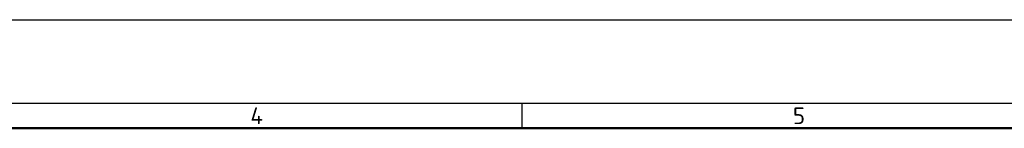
# Model space of a CAD drawing. Header units: millimetres. Extents: x 0 to 2100, y 0 to 1485.
# Tile 22 of 23: x 1099 to 1689, y 1420 to 1485. Entities that reach past the tile are written whole.
import ezdxf

# ---------------------------------------------------------------- set-up
doc = ezdxf.new("R2010")
doc.units = ezdxf.units.MM
doc.header["$LTSCALE"] = 5
doc.layers.add('AM_BOR', color=7, linetype='Continuous', lineweight=50)
doc.styles.add('Note', font='isocpeur.ttf')

# ---------------------------------------------------------------- blocks, each defined once
blk = doc.blocks.new('MT_ISO_A3')
at = {"layer": 'AM_BOR', "lineweight": 25}
for p, q in [((20, 287), (410, 287)), ((280, 287), (280, 284))]:
    blk.add_line(p, q, dxfattribs=at)
at = {"layer": 'AM_BOR', "lineweight": 50}
blk.add_line((23, 284), (407, 284), dxfattribs=at)
at = {"layer": 'Defpoints', "lineweight": 25}
blk.add_line((0, 297), (420, 297), dxfattribs=at)
at = {"layer": 'AM_BOR', "lineweight": 25, "char_height": 2, "attachment_point": 4, "style": 'Note'}
for s, insert in [('\\fISOCPEUR|b0|i0;\\H2.0000;4', (247.5, 285.5)), ('\\fISOCPEUR|b0|i0;\\H2.0000;5', (312.5, 285.5))]:
    blk.add_mtext(s, dxfattribs=dict(at, insert=insert))

msp = doc.modelspace()

# ---------------------------------------------------------------- block references
at = {"lineweight": 0, "xscale": 5, "yscale": 5, "zscale": 5}
msp.add_blockref('MT_ISO_A3', (0, 0), dxfattribs=at)

doc.saveas('drawing.dxf')
